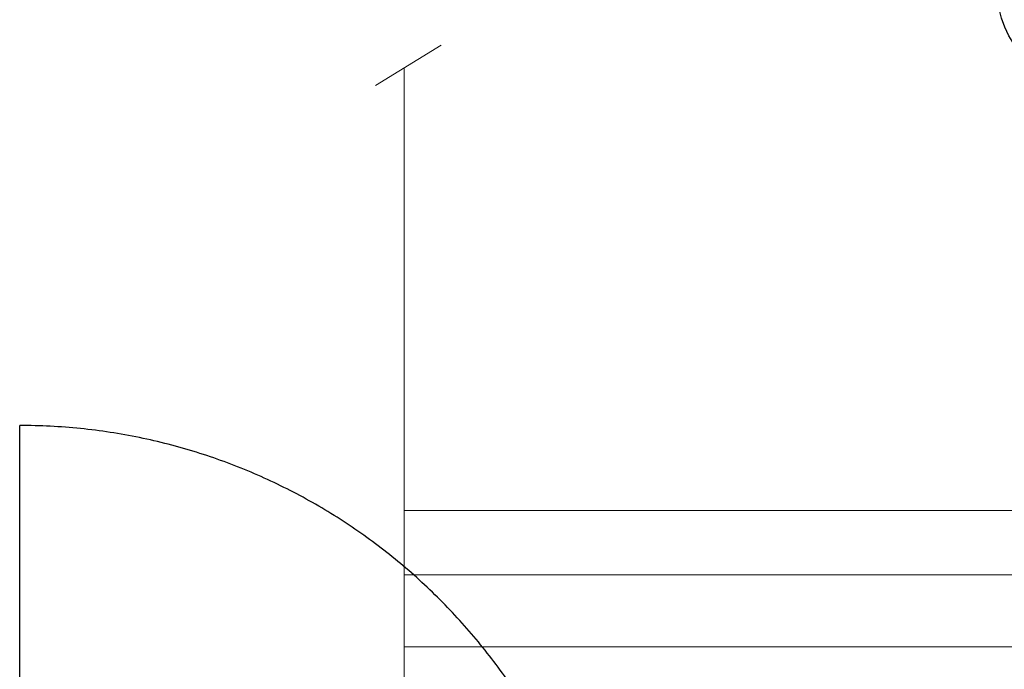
# Model space of a CAD drawing. Header units: inches. Extents: x 34737 to 291769, y 4926 to 74566.
# Tile 141 of 256: x 253178 to 254311, y 31557 to 32304. Entities that reach past the tile are written whole.
import ezdxf

# ---------------------------------------------------------------- set-up
doc = ezdxf.new("R2010")
doc.units = ezdxf.units.IN
doc.header["$LTSCALE"] = 300
doc.linetypes.add('ACAD_ISO02W100', pattern=[15, 12, -3])
for name, color, linetype, lineweight in [('!_A_02_HRUBÁ', 255, 'Continuous', 35), ('!_A_03_ČIARKOVANÁ', 41, 'ACAD_ISO02W100', 13), ('IS_04_ELEKTRO', 10, '_EL_VEDENI_NN_NADZ', 13)]:
    doc.layers.add(name, color=color, linetype=linetype, lineweight=lineweight)
doc.linetypes.add('_EL_VEDENI_NN_NADZ', pattern='A,0.39,-0.59,[109,cadkon.shx,S=0.2,R=0,X=0,Y=0],-1.97,0.39,-0.39', length=3.73)

msp = doc.modelspace()

# ---------------------------------------------------------------- linework, layer by layer
at = {"layer": '!_A_02_HRUBÁ', "color": 1, "lineweight": -3}
msp.add_circle((254415, 32338.6), 112.5, dxfattribs=at)
at = {"layer": '!_A_03_ČIARKOVANÁ', "color": 7, "lineweight": -3, "ltscale": 0.5}
msp.add_lwpolyline([(253178.2, 31153.2), (253178.2, 31837)], dxfattribs=at)
msp.add_arc((253178.2, 31153.2), 683.8, 0, 90, dxfattribs=at)
at = {"layer": 'IS_04_ELEKTRO', "color": 7, "linetype": 'Continuous'}
msp.add_line((253587.6, 32227.8), (253663.1, 32274.4), dxfattribs=at)
at = {"layer": 'IS_04_ELEKTRO', "color": 6, "linetype": 'Continuous'}
msp.add_line((253620.4, 32248.1), (253620.4, 31307.9), dxfattribs=at)
at = {"layer": 'IS_04_ELEKTRO', "color": 4, "linetype": 'Continuous'}
for p, q in [((258334.8, 31739.2), (253620.4, 31739.2)), ((258334.8, 31665.4), (253620.4, 31665.4)), ((258334.8, 31582.4), (253620.4, 31582.4))]:
    msp.add_line(p, q, dxfattribs=at)

doc.saveas('drawing.dxf')
